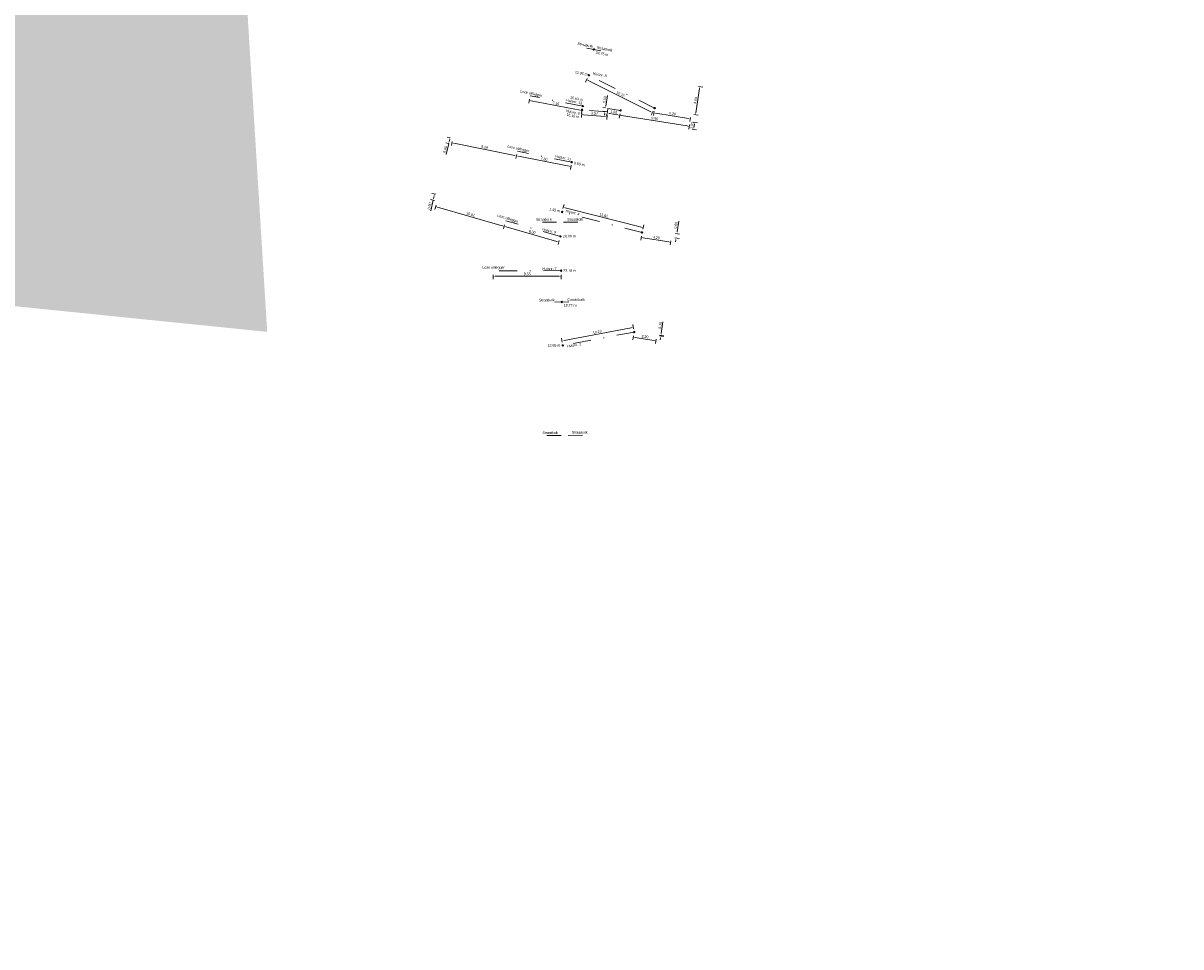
# Model space of a CAD drawing. Header units: inches. Extents: x 0 to 191500, y 0 to 342750.
# Tile 67 of 256: x 186255 to 186418, y 330103 to 330233. Entities that reach past the tile are written whole.
import ezdxf

# ---------------------------------------------------------------- set-up
doc = ezdxf.new("R2010")
doc.units = ezdxf.units.IN
doc.header["$MEASUREMENT"] = 0
doc.linetypes.add('RI-VWA_HUISAANSLUITING', pattern=[6.1, 2.5, -1.8, 0, -1.8])
doc.layers.get('0').update_dxf_attribs({"lineweight": 20})
doc.layers.get('DefPoints').update_dxf_attribs({"lineweight": 20})
for name, color, linetype, lineweight in [('ECW', 150, 'Continuous', 20), ('N-WE-RI-INLAAT', 7, 'Continuous', 20), ('N-WE-RI-VWA-MAATVOERING-T25', 30, 'Continuous', 20), ('N-WE-RI-VWA_HUISAANSLUITING', 20, 'RI-VWA_HUISAANSLUITING', 20), ('N-WE-RI-VWA_RIOOLPUT_ONTSTOPPINGSPUT-G', 30, 'Continuous', 20), ('Tekst algemeen', 7, 'Continuous', 20)]:
    doc.layers.add(name, color=color, linetype=linetype, lineweight=lineweight)
doc.styles.add('Museo', font='txt')
doc.styles.add('Verdana', font='arial.ttf')
doc.dimstyles.new('NLCS-T18-Schrap-ANNOTATIVE-STRAAL', dxfattribs={"dimtxt": 1.8, "dimasz": 1.35, "dimexe": 2, "dimexo": 2, "dimgap": 0.7, "dimtad": 1, "dimlfac": -1, "dimzin": 0, "dimdsep": 46, "dimtxsty": 'Standard', "dimcen": 2.5, "dimdle": 2, "dimclrd": 256, "dimclre": 256, "dimclrt": 256, "dimadec": 0, "dimazin": 0, "dimtfac": 1, "dimtofl": 0, "dimtmove": 0, "dimatfit": 3, "dimldrblk": 'NONE', "dimfxl": 1, "dimfxlon": 1, "dimtolj": 1, "dimtzin": 0, "dimlwd": 18, "dimlwe": 18, "dimarcsym": 0})
doc.dimstyles.new('Waterblock1OP1', dxfattribs={"dimscale": 3, "dimtxt": 30, "dimasz": 20, "dimexe": 2, "dimexo": 1, "dimgap": 5, "dimtad": 1, "dimdec": 1, "dimdsep": 46, "dimtxsty": 'Verdana', "dimcen": -10, "dimse1": 1, "dimse2": 1, "dimadec": 0, "dimazin": 0, "dimtfac": 1, "dimtdec": 1, "dimtmove": 1, "dimatfit": 3, "dimfxl": 1, "dimtolj": 1, "dimtzin": 0, "dimarcsym": 0})
picture_1 = doc.add_image_def('image1.ecw', size_in_pixel=(220000, 285000))

# ---------------------------------------------------------------- blocks, each defined once
blk = doc.blocks.new('*D4354')
at = {"layer": 'DefPoints', "color": 0, "transparency": 16777216}
for p in [(186340.53, 330190.41), (186340.65, 330189.76), (186330.6, 330187.87)]:
    blk.add_point(p, dxfattribs=at)
at = {"layer": 'N-WE-RI-VWA-MAATVOERING-T25', "lineweight": 18, "transparency": 16777216}
for p, q in [((186330.78, 330188.57), (186340.24, 330190.36)), ((186340.57, 330190.22), (186340.46, 330190.81)), ((186330.52, 330188.32), (186330.41, 330188.91))]:
    blk.add_line(p, q, dxfattribs=at)
at = {"layer": 'N-WE-RI-VWA-MAATVOERING-T25', "transparency": 16777216}
for points in [[(186340.23, 330190.41), (186340.24, 330190.31), (186340.53, 330190.41)], [(186330.77, 330188.62), (186330.78, 330188.53), (186330.48, 330188.52)]]:
    blk.add_solid(points, dxfattribs=at)
at = {"layer": 'N-WE-RI-VWA-MAATVOERING-T25', "transparency": 16777216, "insert": (186335.45, 330189.78), "char_height": 0.36, "attachment_point": 5, "rotation": 10.6757}
blk.add_mtext('\\A1;10.23', dxfattribs=at)
blk = doc.blocks.new('_None')
blk = doc.blocks.new('*D4355')
at = {"layer": 'DefPoints', "color": 0, "transparency": 16777216}
for p in [(186343.82, 330189.27), (186343.83, 330189.37), (186344.39, 330189.18)]:
    blk.add_point(p, dxfattribs=at)
at = {"layer": 'N-WE-RI-VWA-MAATVOERING-T25', "lineweight": 18, "transparency": 16777216}
for p, q in [((186344.45, 330189.55), (186344.7, 330191.2)), ((186344.21, 330189.21), (186344.79, 330189.12)), ((186344.23, 330189.31), (186344.81, 330189.22)), ((186344.35, 330188.92), (186344.31, 330188.65))]:
    blk.add_line(p, q, dxfattribs=at)
at = {"layer": 'N-WE-RI-VWA-MAATVOERING-T25', "transparency": 16777216}
for points in [[(186344.41, 330189.55), (186344.5, 330189.54), (186344.41, 330189.28)], [(186344.31, 330188.92), (186344.4, 330188.91), (186344.39, 330189.18)]]:
    blk.add_solid(points, dxfattribs=at)
at = {"layer": 'N-WE-RI-VWA-MAATVOERING-T25', "transparency": 16777216, "insert": (186344.3, 330190.7), "char_height": 0.36, "attachment_point": 5, "rotation": 81.2934}
blk.add_mtext('\\A1;0.10', dxfattribs=at)
blk = doc.blocks.new('*D4356')
at = {"layer": 'DefPoints', "color": 0, "transparency": 16777216}
for p in [(186340.65, 330189.76), (186343.7, 330188.55), (186343.82, 330189.27)]:
    blk.add_point(p, dxfattribs=at)
at = {"layer": 'N-WE-RI-VWA-MAATVOERING-T25', "lineweight": 18, "transparency": 16777216}
for p, q in [((186340.57, 330189.24), (186340.48, 330188.65)), ((186340.81, 330189), (186343.44, 330188.59)), ((186343.73, 330188.75), (186343.64, 330188.15))]:
    blk.add_line(p, q, dxfattribs=at)
at = {"layer": 'N-WE-RI-VWA-MAATVOERING-T25', "transparency": 16777216}
for points in [[(186340.81, 330189.04), (186340.8, 330188.96), (186340.54, 330189.04)], [(186343.44, 330188.64), (186343.43, 330188.55), (186343.7, 330188.55)]]:
    blk.add_solid(points, dxfattribs=at)
at = {"layer": 'N-WE-RI-VWA-MAATVOERING-T25', "transparency": 16777216, "insert": (186342.17, 330189.11), "char_height": 0.36, "attachment_point": 5, "rotation": 351.1545}
blk.add_mtext('\\A1;3.20', dxfattribs=at)
blk = doc.blocks.new('*D4357')
at = {"layer": 'DefPoints', "color": 0, "transparency": 16777216}
for p in [(186330.51, 330206.66), (186341.93, 330204.44), (186341.76, 330203.77)]:
    blk.add_point(p, dxfattribs=at)
at = {"layer": 'N-WE-RI-VWA-MAATVOERING-T25', "lineweight": 18, "transparency": 16777216}
for p, q in [((186330.63, 330207.13), (186330.78, 330207.71)), ((186330.94, 330207.26), (186341.67, 330204.51)), ((186341.88, 330204.24), (186342.03, 330204.83))]:
    blk.add_line(p, q, dxfattribs=at)
at = {"layer": 'N-WE-RI-VWA-MAATVOERING-T25', "transparency": 16777216}
for points in [[(186330.95, 330207.3), (186330.93, 330207.21), (186330.68, 330207.33)], [(186341.68, 330204.55), (186341.66, 330204.46), (186341.93, 330204.44)]]:
    blk.add_solid(points, dxfattribs=at)
at = {"layer": 'N-WE-RI-VWA-MAATVOERING-T25', "transparency": 16777216, "insert": (186336.38, 330206.19), "char_height": 0.36, "attachment_point": 5, "rotation": 345.6071}
blk.add_mtext('\\A1;11.62', dxfattribs=at)
blk = doc.blocks.new('*D4358')
at = {"layer": 'DefPoints', "color": 0, "transparency": 16777216}
for p in [(186341.65, 330203.07), (186341.76, 330203.77), (186345.91, 330203.11)]:
    blk.add_point(p, dxfattribs=at)
at = {"layer": 'N-WE-RI-VWA-MAATVOERING-T25', "lineweight": 18, "transparency": 16777216}
for p, q in [((186341.68, 330203.26), (186341.58, 330202.67)), ((186345.53, 330202.45), (186341.91, 330203.02)), ((186345.82, 330202.6), (186345.73, 330202.01))]:
    blk.add_line(p, q, dxfattribs=at)
at = {"layer": 'N-WE-RI-VWA-MAATVOERING-T25', "transparency": 16777216}
for points in [[(186341.92, 330203.07), (186341.9, 330202.98), (186341.65, 330203.07)], [(186345.53, 330202.49), (186345.52, 330202.4), (186345.79, 330202.4)]]:
    blk.add_solid(points, dxfattribs=at)
at = {"layer": 'N-WE-RI-VWA-MAATVOERING-T25', "transparency": 16777216, "insert": (186343.77, 330203.05), "char_height": 0.36, "attachment_point": 5, "rotation": 350.9195}
blk.add_mtext('\\A1;4.20', dxfattribs=at)
blk = doc.blocks.new('*D4359')
at = {"layer": 'DefPoints', "color": 0, "transparency": 16777216}
for p in [(186345.91, 330203.11), (186346, 330203.7), (186346.66, 330203.59)]:
    blk.add_point(p, dxfattribs=at)
at = {"layer": 'N-WE-RI-VWA-MAATVOERING-T25', "lineweight": 18, "transparency": 16777216}
for p, q in [((186346.7, 330203.86), (186346.94, 330205.35)), ((186346.37, 330203.03), (186346.96, 330202.94)), ((186346.46, 330203.63), (186347.05, 330203.53)), ((186346.52, 330202.74), (186346.48, 330202.47))]:
    blk.add_line(p, q, dxfattribs=at)
at = {"layer": 'N-WE-RI-VWA-MAATVOERING-T25', "transparency": 16777216}
for points in [[(186346.48, 330202.74), (186346.56, 330202.73), (186346.56, 330203)], [(186346.66, 330203.87), (186346.74, 330203.85), (186346.66, 330203.59)]]:
    blk.add_solid(points, dxfattribs=at)
at = {"layer": 'N-WE-RI-VWA-MAATVOERING-T25', "transparency": 16777216, "insert": (186346.52, 330204.79), "char_height": 0.36, "attachment_point": 5, "rotation": 80.9195}
blk.add_mtext('\\A1;0.60', dxfattribs=at)
blk = doc.blocks.new('*D4332')
at = {"layer": 'DefPoints', "color": 0, "transparency": 16777216}
for p in [(186333.32, 330221.03), (186336.88, 330220.74), (186336.82, 330220.07)]:
    blk.add_point(p, dxfattribs=at)
at = {"layer": 'N-WE-RI-VWA-MAATVOERING-T25', "lineweight": 18, "transparency": 16777216}
for p, q in [((186333.28, 330220.57), (186333.23, 330219.97)), ((186333.54, 330220.34), (186336.55, 330220.1)), ((186336.84, 330220.27), (186336.79, 330219.67))]:
    blk.add_line(p, q, dxfattribs=at)
at = {"layer": 'N-WE-RI-VWA-MAATVOERING-T25', "transparency": 16777216}
for points in [[(186333.54, 330220.39), (186333.53, 330220.3), (186333.27, 330220.37)], [(186336.56, 330220.14), (186336.55, 330220.05), (186336.82, 330220.07)]]:
    blk.add_solid(points, dxfattribs=at)
at = {"layer": 'N-WE-RI-VWA-MAATVOERING-T25', "transparency": 16777216, "insert": (186335.07, 330220.54), "char_height": 0.36, "attachment_point": 5, "rotation": 355.2782}
blk.add_mtext('\\A1;3.57', dxfattribs=at)
blk = doc.blocks.new('*D4333')
at = {"layer": 'DefPoints', "color": 0, "transparency": 16777216}
for p in [(186336.95, 330221.23), (186338.73, 330220.95), (186338.62, 330220.28)]:
    blk.add_point(p, dxfattribs=at)
at = {"layer": 'N-WE-RI-VWA-MAATVOERING-T25', "lineweight": 18, "transparency": 16777216}
for p, q in [((186336.88, 330220.76), (186336.78, 330220.17)), ((186337.11, 330220.52), (186338.36, 330220.32)), ((186338.66, 330220.47), (186338.56, 330219.88))]:
    blk.add_line(p, q, dxfattribs=at)
at = {"layer": 'N-WE-RI-VWA-MAATVOERING-T25', "transparency": 16777216}
for points in [[(186337.12, 330220.56), (186337.11, 330220.47), (186336.85, 330220.56)], [(186338.36, 330220.36), (186338.35, 330220.27), (186338.62, 330220.28)]]:
    blk.add_solid(points, dxfattribs=at)
at = {"layer": 'N-WE-RI-VWA-MAATVOERING-T25', "transparency": 16777216, "insert": (186337.79, 330220.73), "char_height": 0.36, "attachment_point": 5, "rotation": 350.9156}
blk.add_mtext('\\A1;1.80', dxfattribs=at)
blk = doc.blocks.new('*D4334')
at = {"layer": 'DefPoints', "color": 0, "transparency": 16777216}
for p in [(186338.73, 330220.95), (186348.51, 330219.39), (186348.4, 330218.71)]:
    blk.add_point(p, dxfattribs=at)
at = {"layer": 'N-WE-RI-VWA-MAATVOERING-T25', "lineweight": 18, "transparency": 16777216}
for p, q in [((186338.66, 330220.47), (186338.56, 330219.88)), ((186338.89, 330220.23), (186348.13, 330218.76)), ((186348.43, 330218.91), (186348.34, 330218.32))]:
    blk.add_line(p, q, dxfattribs=at)
at = {"layer": 'N-WE-RI-VWA-MAATVOERING-T25', "transparency": 16777216}
for points in [[(186338.9, 330220.28), (186338.88, 330220.19), (186338.62, 330220.28)], [(186348.14, 330218.8), (186348.13, 330218.71), (186348.4, 330218.71)]]:
    blk.add_solid(points, dxfattribs=at)
at = {"layer": 'N-WE-RI-VWA-MAATVOERING-T25', "transparency": 16777216, "insert": (186343.56, 330219.81), "char_height": 0.36, "attachment_point": 5, "rotation": 350.9156}
blk.add_mtext('\\A1;9.90', dxfattribs=at)
blk = doc.blocks.new('*D4335')
at = {"layer": 'DefPoints', "color": 0, "transparency": 16777216}
for p in [(186336.63, 330221.29), (186336.88, 330220.74), (186336.95, 330221.23)]:
    blk.add_point(p, dxfattribs=at)
at = {"layer": 'N-WE-RI-VWA-MAATVOERING-T25', "lineweight": 18, "transparency": 16777216}
for p, q in [((186336.67, 330221.55), (186336.91, 330223.04)), ((186336.55, 330220.79), (186336.15, 330220.86)), ((186336.63, 330221.29), (186336.23, 330221.35)), ((186336.51, 330220.53), (186336.46, 330220.26))]:
    blk.add_line(p, q, dxfattribs=at)
at = {"layer": 'N-WE-RI-VWA-MAATVOERING-T25', "transparency": 16777216}
for points in [[(186336.46, 330220.53), (186336.55, 330220.52), (186336.55, 330220.79)], [(186336.63, 330221.56), (186336.72, 330221.55), (186336.63, 330221.29)]]:
    blk.add_solid(points, dxfattribs=at)
at = {"layer": 'N-WE-RI-VWA-MAATVOERING-T25', "transparency": 16777216, "insert": (186336.5, 330222.48), "char_height": 0.36, "attachment_point": 5, "rotation": 80.9156}
blk.add_mtext('\\A1;0.50', dxfattribs=at)
blk = doc.blocks.new('*D4336')
at = {"layer": 'DefPoints', "color": 0, "transparency": 16777216}
for p in [(186348.51, 330219.39), (186349.17, 330219.28), (186348.35, 330218.4)]:
    blk.add_point(p, dxfattribs=at)
at = {"layer": 'N-WE-RI-VWA-MAATVOERING-T25', "lineweight": 18, "transparency": 16777216}
for p, q in [((186348.97, 330219.31), (186349.56, 330219.22)), ((186349.05, 330218.56), (186349.12, 330219.02)), ((186348.81, 330218.33), (186349.4, 330218.23))]:
    blk.add_line(p, q, dxfattribs=at)
at = {"layer": 'N-WE-RI-VWA-MAATVOERING-T25', "transparency": 16777216}
for points in [[(186349.08, 330219.02), (186349.17, 330219.01), (186349.17, 330219.28)], [(186349.01, 330218.57), (186349.1, 330218.55), (186349.01, 330218.29)]]:
    blk.add_solid(points, dxfattribs=at)
at = {"layer": 'N-WE-RI-VWA-MAATVOERING-T25', "transparency": 16777216, "insert": (186348.77, 330218.84), "char_height": 0.36, "attachment_point": 5, "rotation": 80.9156}
blk.add_mtext('\\A1;1.00', dxfattribs=at)
blk = doc.blocks.new('*D4337')
at = {"layer": 'DefPoints', "color": 0, "transparency": 16777216}
for p in [(186320.83, 330198.39), (186330.38, 330198.4), (186320.83, 330197.61)]:
    blk.add_point(p, dxfattribs=at)
at = {"layer": 'N-WE-RI-VWA-MAATVOERING-T25', "lineweight": 18, "transparency": 16777216}
for p, q in [((186320.83, 330197.81), (186320.83, 330197.21)), ((186330.38, 330197.82), (186330.38, 330197.22)), ((186330.11, 330197.62), (186321.1, 330197.61))]:
    blk.add_line(p, q, dxfattribs=at)
at = {"layer": 'N-WE-RI-VWA-MAATVOERING-T25', "transparency": 16777216}
for points in [[(186321.1, 330197.66), (186321.1, 330197.57), (186320.83, 330197.61)], [(186330.11, 330197.67), (186330.11, 330197.58), (186330.38, 330197.62)]]:
    blk.add_solid(points, dxfattribs=at)
at = {"layer": 'N-WE-RI-VWA-MAATVOERING-T25', "transparency": 16777216, "insert": (186325.6, 330197.94), "char_height": 0.36, "attachment_point": 5, "rotation": 0.0448}
blk.add_mtext('\\A1;9.55', dxfattribs=at)
blk = doc.blocks.new('*D4338')
at = {"layer": 'DefPoints', "color": 0, "transparency": 16777216}
for p in [(186349.3, 330224.4), (186348.66, 330220.45), (186349.27, 330220.35)]:
    blk.add_point(p, dxfattribs=at)
at = {"layer": 'N-WE-RI-VWA-MAATVOERING-T25', "lineweight": 18, "transparency": 16777216}
for p, q in [((186349.86, 330224.04), (186349.31, 330220.62)), ((186349.71, 330224.33), (186350.3, 330224.24)), ((186349.07, 330220.38), (186349.67, 330220.29))]:
    blk.add_line(p, q, dxfattribs=at)
at = {"layer": 'N-WE-RI-VWA-MAATVOERING-T25', "transparency": 16777216}
for points in [[(186349.82, 330224.04), (186349.91, 330224.03), (186349.91, 330224.3)], [(186349.27, 330220.63), (186349.36, 330220.61), (186349.27, 330220.35)]]:
    blk.add_solid(points, dxfattribs=at)
at = {"layer": 'N-WE-RI-VWA-MAATVOERING-T25', "transparency": 16777216, "insert": (186349.27, 330222.38), "char_height": 0.36, "attachment_point": 5, "rotation": 80.8536}
blk.add_mtext('\\A1;4.00', dxfattribs=at)
blk = doc.blocks.new('*D4339')
at = {"layer": 'DefPoints', "color": 0, "transparency": 16777216}
for p in [(186334.28, 330225.9), (186343.22, 330220.65), (186343.53, 330221.28)]:
    blk.add_point(p, dxfattribs=at)
at = {"layer": 'N-WE-RI-VWA-MAATVOERING-T25', "lineweight": 18, "transparency": 16777216}
for p, q in [((186334.05, 330225.46), (186333.78, 330224.92)), ((186334.2, 330225.16), (186342.98, 330220.77)), ((186343.31, 330220.83), (186343.04, 330220.29))]:
    blk.add_line(p, q, dxfattribs=at)
at = {"layer": 'N-WE-RI-VWA-MAATVOERING-T25', "transparency": 16777216}
for points in [[(186334.23, 330225.2), (186334.18, 330225.12), (186333.96, 330225.28)], [(186343, 330220.81), (186342.96, 330220.73), (186343.22, 330220.65)]]:
    blk.add_solid(points, dxfattribs=at)
at = {"layer": 'N-WE-RI-VWA-MAATVOERING-T25', "transparency": 16777216, "insert": (186338.73, 330223.25), "char_height": 0.36, "attachment_point": 5, "rotation": 333.4466}
blk.add_mtext('\\A1;10.35', dxfattribs=at)
blk = doc.blocks.new('*D4340')
at = {"layer": 'DefPoints', "color": 0, "transparency": 16777216}
for p in [(186343.53, 330221.28), (186348.66, 330220.45), (186348.56, 330219.78)]:
    blk.add_point(p, dxfattribs=at)
at = {"layer": 'N-WE-RI-VWA-MAATVOERING-T25', "lineweight": 18, "transparency": 16777216}
for p, q in [((186343.45, 330220.8), (186343.36, 330220.21)), ((186343.69, 330220.56), (186348.29, 330219.82)), ((186348.59, 330219.97), (186348.49, 330219.38))]:
    blk.add_line(p, q, dxfattribs=at)
at = {"layer": 'N-WE-RI-VWA-MAATVOERING-T25', "transparency": 16777216}
for points in [[(186343.7, 330220.6), (186343.68, 330220.51), (186343.42, 330220.6)], [(186348.3, 330219.86), (186348.28, 330219.77), (186348.56, 330219.78)]]:
    blk.add_solid(points, dxfattribs=at)
at = {"layer": 'N-WE-RI-VWA-MAATVOERING-T25', "transparency": 16777216, "insert": (186346.04, 330220.5), "char_height": 0.36, "attachment_point": 5, "rotation": 350.8536}
blk.add_mtext('\\A1;5.20', dxfattribs=at)
blk = doc.blocks.new('*D4341')
at = {"layer": 'DefPoints', "color": 0, "transparency": 16777216}
for p in [(186322.36, 330204.64), (186322.58, 330205.42), (186330.27, 330203.21)]:
    blk.add_point(p, dxfattribs=at)
at = {"layer": 'N-WE-RI-VWA-MAATVOERING-T25', "lineweight": 18, "transparency": 16777216}
for p, q in [((186322.41, 330204.83), (186322.25, 330204.26)), ((186329.79, 330202.51), (186322.62, 330204.57)), ((186330.11, 330202.63), (186329.94, 330202.06))]:
    blk.add_line(p, q, dxfattribs=at)
at = {"layer": 'N-WE-RI-VWA-MAATVOERING-T25', "transparency": 16777216}
for points in [[(186322.63, 330204.61), (186322.61, 330204.52), (186322.36, 330204.64)], [(186329.8, 330202.56), (186329.78, 330202.47), (186330.05, 330202.44)]]:
    blk.add_solid(points, dxfattribs=at)
at = {"layer": 'N-WE-RI-VWA-MAATVOERING-T25', "transparency": 16777216, "insert": (186326.3, 330203.85), "char_height": 0.36, "attachment_point": 5, "rotation": 344.0274}
blk.add_mtext('\\A1;8.00', dxfattribs=at)
blk = doc.blocks.new('*D4342')
at = {"layer": 'DefPoints', "color": 0, "transparency": 16777216}
for p in [(186312.96, 330208.17), (186322.36, 330204.64), (186322.58, 330205.42)]:
    blk.add_point(p, dxfattribs=at)
at = {"layer": 'N-WE-RI-VWA-MAATVOERING-T25', "lineweight": 18, "transparency": 16777216}
for p, q in [((186312.79, 330207.59), (186312.62, 330207.01)), ((186312.99, 330207.32), (186322.1, 330204.72)), ((186322.41, 330204.83), (186322.25, 330204.26))]:
    blk.add_line(p, q, dxfattribs=at)
at = {"layer": 'N-WE-RI-VWA-MAATVOERING-T25', "transparency": 16777216}
for points in [[(186313.01, 330207.37), (186312.98, 330207.28), (186312.73, 330207.4)], [(186322.11, 330204.76), (186322.09, 330204.67), (186322.36, 330204.64)]]:
    blk.add_solid(points, dxfattribs=at)
at = {"layer": 'N-WE-RI-VWA-MAATVOERING-T25', "transparency": 16777216, "insert": (186317.63, 330206.33), "char_height": 0.36, "attachment_point": 5, "rotation": 344.0274}
blk.add_mtext('\\A1;10.01', dxfattribs=at)
blk = doc.blocks.new('*D4343')
at = {"layer": 'DefPoints', "color": 0, "transparency": 16777216}
for p in [(186313.15, 330209.05), (186312.37, 330208.3), (186312.96, 330208.17)]:
    blk.add_point(p, dxfattribs=at)
at = {"layer": 'N-WE-RI-VWA-MAATVOERING-T25', "lineweight": 18, "transparency": 16777216}
for p, q in [((186312.76, 330209.14), (186312.17, 330209.27)), ((186312.56, 330208.26), (186311.98, 330208.39)), ((186312.37, 330208.3), (186312.04, 330206.83)), ((186312.5, 330208.92), (186312.43, 330208.56))]:
    blk.add_line(p, q, dxfattribs=at)
at = {"layer": 'N-WE-RI-VWA-MAATVOERING-T25', "transparency": 16777216}
for points in [[(186312.46, 330208.93), (186312.55, 330208.91), (186312.56, 330209.18)], [(186312.38, 330208.57), (186312.47, 330208.56), (186312.37, 330208.3)]]:
    blk.add_solid(points, dxfattribs=at)
at = {"layer": 'N-WE-RI-VWA-MAATVOERING-T25', "transparency": 16777216, "insert": (186311.86, 330207.5), "char_height": 0.36, "attachment_point": 5, "rotation": 77.5487}
blk.add_mtext('\\A1;0.90', dxfattribs=at)
blk = doc.blocks.new('*D4347')
at = {"layer": 'DefPoints', "color": 0, "transparency": 16777216}
for p in [(186324.1, 330214.56), (186324.23, 330215.2), (186331.88, 330213.66)]:
    blk.add_point(p, dxfattribs=at)
at = {"layer": 'N-WE-RI-VWA-MAATVOERING-T25', "lineweight": 18, "transparency": 16777216}
for p, q in [((186324.14, 330214.76), (186324.02, 330214.17)), ((186331.49, 330213.08), (186324.37, 330214.51)), ((186331.79, 330213.22), (186331.67, 330212.63))]:
    blk.add_line(p, q, dxfattribs=at)
at = {"layer": 'N-WE-RI-VWA-MAATVOERING-T25', "transparency": 16777216}
for points in [[(186324.38, 330214.55), (186324.36, 330214.46), (186324.1, 330214.56)], [(186331.49, 330213.12), (186331.48, 330213.03), (186331.75, 330213.02)]]:
    blk.add_solid(points, dxfattribs=at)
at = {"layer": 'N-WE-RI-VWA-MAATVOERING-T25', "transparency": 16777216, "insert": (186327.99, 330214.11), "char_height": 0.36, "attachment_point": 5, "rotation": 348.6359}
blk.add_mtext('\\A1;7.80', dxfattribs=at)
blk = doc.blocks.new('*D4348')
at = {"layer": 'DefPoints', "color": 0, "transparency": 16777216}
for p in [(186315, 330216.39), (186315.13, 330217.03), (186324.23, 330215.2)]:
    blk.add_point(p, dxfattribs=at)
at = {"layer": 'N-WE-RI-VWA-MAATVOERING-T25', "lineweight": 18, "transparency": 16777216}
for p, q in [((186315.04, 330216.58), (186314.93, 330216)), ((186323.84, 330214.61), (186315.27, 330216.34)), ((186324.14, 330214.76), (186324.02, 330214.17))]:
    blk.add_line(p, q, dxfattribs=at)
at = {"layer": 'N-WE-RI-VWA-MAATVOERING-T25', "transparency": 16777216}
for points in [[(186315.28, 330216.38), (186315.26, 330216.29), (186315, 330216.39)], [(186323.85, 330214.66), (186323.83, 330214.57), (186324.1, 330214.56)]]:
    blk.add_solid(points, dxfattribs=at)
at = {"layer": 'N-WE-RI-VWA-MAATVOERING-T25', "transparency": 16777216, "insert": (186319.62, 330215.79), "char_height": 0.36, "attachment_point": 5, "rotation": 348.6369}
blk.add_mtext('\\A1;9.28', dxfattribs=at)
blk = doc.blocks.new('*D4349')
at = {"layer": 'DefPoints', "color": 0, "transparency": 16777216}
for p in [(186314.56, 330216.29), (186314.95, 330216.2), (186315.13, 330217.03)]:
    blk.add_point(p, dxfattribs=at)
at = {"layer": 'N-WE-RI-VWA-MAATVOERING-T25', "lineweight": 18, "transparency": 16777216}
for p, q in [((186314.74, 330217.12), (186314.35, 330217.2)), ((186314.56, 330216.29), (186314.17, 330216.37)), ((186314.56, 330216.29), (186314.22, 330214.75)), ((186314.69, 330216.85), (186314.62, 330216.55))]:
    blk.add_line(p, q, dxfattribs=at)
at = {"layer": 'N-WE-RI-VWA-MAATVOERING-T25', "transparency": 16777216}
for points in [[(186314.58, 330216.56), (186314.66, 330216.54), (186314.56, 330216.29)], [(186314.64, 330216.86), (186314.73, 330216.84), (186314.74, 330217.12)]]:
    blk.add_solid(points, dxfattribs=at)
at = {"layer": 'N-WE-RI-VWA-MAATVOERING-T25', "transparency": 16777216, "insert": (186314.05, 330215.46), "char_height": 0.36, "attachment_point": 5, "rotation": 77.5255}
blk.add_mtext('\\A1;0.85', dxfattribs=at)
blk = doc.blocks.new('*D4353')
at = {"layer": 'DefPoints', "color": 0, "transparency": 16777216}
for p in [(186325.89, 330222.36), (186326.01, 330223.01), (186333.42, 330221.55)]:
    blk.add_point(p, dxfattribs=at)
at = {"layer": 'N-WE-RI-VWA-MAATVOERING-T25', "lineweight": 18, "transparency": 16777216}
for p, q in [((186325.93, 330222.55), (186325.81, 330221.96)), ((186333.03, 330220.96), (186326.15, 330222.3)), ((186333.34, 330221.1), (186333.22, 330220.51))]:
    blk.add_line(p, q, dxfattribs=at)
at = {"layer": 'N-WE-RI-VWA-MAATVOERING-T25', "transparency": 16777216}
for points in [[(186326.16, 330222.35), (186326.14, 330222.26), (186325.89, 330222.36)], [(186333.04, 330221), (186333.02, 330220.91), (186333.3, 330220.9)]]:
    blk.add_solid(points, dxfattribs=at)
at = {"layer": 'N-WE-RI-VWA-MAATVOERING-T25', "transparency": 16777216, "insert": (186329.65, 330221.94), "char_height": 0.36, "attachment_point": 5, "rotation": 348.9211}
blk.add_mtext('\\A1;7.55', dxfattribs=at)
blk = doc.blocks.new('A$C2C270354')
h = blk.add_hatch(color=256)
h.dxf.hatch_style = 1
edge = h.paths.add_edge_path()
edge.add_arc((0, 0), 0.1, 0, 360)
blk.add_circle((0, 0), 0.1)

msp = doc.modelspace()

# ---------------------------------------------------------------- linework, layer by layer
at = {"layer": 'N-WE-RI-VWA_HUISAANSLUITING'}
for p, q in [((186335.96596, 330229.33118), (186334.00323, 330229.7155)), ((186343.53023, 330221.2771), (186334.27552, 330225.90211)), ((186333.42424, 330221.55467), (186326.01495, 330223.00549)), ((186336.8757, 330220.74104), (186333.3224, 330221.03455)), ((186336.8757, 330220.74104), (186336.95465, 330221.23477)), ((186336.95465, 330221.23477), (186338.73207, 330220.95057)), ((186331.87927, 330213.66451), (186324.23218, 330215.20144)), ((186341.75794, 330203.77037), (186330.50723, 330206.65758)), ((186330.27217, 330203.21479), (186322.58103, 330205.41621)), ((186329.72919, 330205.23401), (186327.72919, 330205.23401)), ((186332.72919, 330205.23401), (186330.72919, 330205.23401)), ((186330.37614, 330198.39591), (186320.82718, 330198.38843)), ((186331.47102, 330194.0085), (186329.47149, 330193.96536)), ((186340.65306, 330189.76307), (186330.60326, 330187.86836)), ((186330.37669, 330175.22071), (186328.37715, 330175.17758)), ((186333.37622, 330175.26385), (186331.37669, 330175.22071))]:
    msp.add_line(p, q, dxfattribs=at)
at = {"layer": 'N-WE-RI-VWA_RIOOLPUT_ONTSTOPPINGSPUT-G'}
for p, q in [((186338.82219, 330220.9939), (186338.64194, 330220.90724)), ((186338.68874, 330221.04069), (186338.7754, 330220.86044)), ((186343.62035, 330221.32043), (186343.4401, 330221.23377)), ((186343.4869, 330221.36723), (186343.57356, 330221.18697)), ((186341.84807, 330203.8137), (186341.66782, 330203.72705)), ((186341.71462, 330203.8605), (186341.80127, 330203.68025)), ((186340.74318, 330189.80639), (186340.56293, 330189.71974)), ((186340.60973, 330189.85319), (186340.69639, 330189.67294))]:
    msp.add_line(p, q, dxfattribs=at)
for centre in [(186338.73207, 330220.95057), (186343.53023, 330221.2771), (186341.75794, 330203.77037), (186340.65306, 330189.76307)]:
    msp.add_circle(centre, 0.1, dxfattribs=at)

# ---------------------------------------------------------------- block references
at = {"layer": 'N-WE-RI-INLAAT', "rotation": 0.06357443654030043}
for p in [(186334.98459, 330229.52334), (186334.27552, 330225.90211), (186333.3224, 330221.03455), (186333.42424, 330221.55467), (186331.87927, 330213.66451), (186330.50723, 330206.65758), (186330.27217, 330203.21479), (186330.37614, 330198.39591), (186330.47125, 330193.98693), (186330.60326, 330187.86836)]:
    msp.add_blockref('A$C2C270354', p, dxfattribs=at)

# ---------------------------------------------------------------- texts
at = {"layer": 'N-WE-RI-VWA-MAATVOERING-T25', "char_height": 0.36, "attachment_point": 8, "rotation": 348.7464572, "style": 'Museo'}
for s, insert in [('24.75 m', (186336.09357, 330228.75257)), ('21.06 m', (186333.17689, 330225.99686)), ('16.63 m', (186332.49843, 330222.43651)), ('16.10 m', (186331.9839, 330220.0217)), ('8.59 m', (186332.9002, 330213.23185)), ('1.45 m', (186329.42951, 330206.75559))]:
    msp.add_mtext(s, dxfattribs=dict(at, insert=insert))
at = {"layer": 'N-WE-RI-VWA-MAATVOERING-T25', "char_height": 0.36, "attachment_point": 8, "style": 'Museo'}
for s, insert in [('28.00 m', (186331.52675, 330203.06951)), ('23.18 m', (186331.58599, 330198.22867)), ('18.77 m', (186331.6384, 330193.34479)), ('12.65 m', (186329.36153, 330187.70508))]:
    msp.add_mtext(s, dxfattribs=dict(at, insert=insert))
at = {"layer": 'Tekst algemeen', "char_height": 0.36, "attachment_point": 8, "style": 'Museo'}
for s, insert, rotation in [('Straatkolk', (186333.72931, 330229.9704), 348.7464572), ('Straatkolk', (186336.47735, 330229.42623), 348.7464572), ('Huisnr. 8', (186335.76827, 330225.805), 348.7464572), ('Loze uitlegger', (186326.10684, 330223.08136), 347.7687601), ('Huisnr. 13', (186332.16896, 330222.00173), 348.7464572), ('Huisnr. 6', (186331.9897, 330220.52506), 346.8867903), ('Loze uitlegger', (186324.29823, 330215.30612), 347.7687601), ('Huisnr. 11', (186330.62398, 330214.11156), 348.7464572), ('Loze uitlegger', (186322.81306, 330205.47619), 343.6944334), ('Huisnr. 4', (186331.93944, 330206.40258), 344.7231273), ('Huisnr. 9', (186328.64706, 330203.82622), 345.9705256), ('Huisnr. 2', (186332.23028, 330187.73287), 9.3522625)]:
    msp.add_mtext(s, dxfattribs=dict(at, insert=insert, rotation=rotation))
for s, insert in [('Straatkolk', (186327.95966, 330205.41718)), ('Straatkolk', (186332.34591, 330205.42532)), ('Loze uitlegger', (186320.86269, 330198.57009)), ('Huisnr. 7', (186328.73335, 330198.50729)), ('Straatkolk', (186328.36719, 330194.06818)), ('Combi kolk', (186332.4807, 330194.12976)), ('Straatkolk', (186328.86299, 330175.40775)), ('Straatkolk', (186332.97649, 330175.46934))]:
    msp.add_mtext(s, dxfattribs=dict(at, insert=insert))

# ---------------------------------------------------------------- dimensions: what is measured, and where the dimension line sits
at = {"layer": 'N-WE-RI-VWA-MAATVOERING-T25'}
for p1, p2, distance, override, picture, middle in [((186334.27552, 330225.90211), (186343.53023, 330221.2771), -0.6982, {"dimscale": 0, "dimtix": 0, "dimtofl": 0, "dimtmove": 0, "dimatfit": 3}, '*D4339', (186338.7338, 330223.2513)), ((186349.3, 330224.4), (186348.66411, 330220.45052), 0.61381, {"dimscale": 0, "dimtix": 0, "dimtofl": 0, "dimtmove": 0, "dimatfit": 3}, '*D4338', (186349.27213, 330222.37855)), ((186333.42424, 330221.55467), (186326.01495, 330223.00549), 0.66251, {"dimscale": 0, "dimtix": 0, "dimtofl": 0, "dimtmove": 0, "dimatfit": 3}, '*D4353', (186329.65378, 330221.94395)), ((186333.32239, 330221.03454), (186336.8757, 330220.74104), -0.66975, {"dimscale": 0, "dimtix": 0, "dimtofl": 0, "dimtmove": 0, "dimatfit": 3}, '*D4332', (186335.07026, 330220.53922)), ((186336.95465, 330221.23477), (186338.73207, 330220.95057), -0.68312, {"dimscale": 0, "dimtix": 0, "dimtofl": 0, "dimtmove": 0, "dimatfit": 3}, '*D4333', (186337.78602, 330220.7341)), ((186338.73207, 330220.95057), (186348.50789, 330219.38746), -0.68312, {"dimscale": 0, "dimtix": 0, "dimtofl": 0, "dimtmove": 0, "dimatfit": 3}, '*D4334', (186343.56265, 330219.81044)), ((186343.53023, 330221.2771), (186348.66411, 330220.45052), -0.68393, {"dimscale": 0, "dimtix": 0, "dimtofl": 0, "dimtmove": 0, "dimatfit": 3}, '*D4340', (186346.03932, 330220.5045)), ((186315.1336, 330217.02993), (186314.95, 330216.2), -0.39862, {"dimscale": 0, "dimtix": 0, "dimtofl": 0, "dimtmove": 0, "dimatfit": 3}, '*D4349', (186314.04962, 330215.45694)), ((186324.23218, 330215.20144), (186315.1336, 330217.02993), 0.65437, {"dimscale": 0, "dimtix": 0, "dimtofl": 0, "dimtmove": 0, "dimatfit": 3}, '*D4348', (186319.61701, 330215.78787)), ((186331.87927, 330213.66451), (186324.23218, 330215.20144), 0.65437, {"dimscale": 0, "dimtix": 0, "dimtofl": 0, "dimtmove": 0, "dimatfit": 3}, '*D4347', (186327.98984, 330214.10516)), ((186313.15, 330209.05), (186312.95595, 330208.17117), -0.60311, {"dimscale": 0, "dimtix": 0, "dimtofl": 0, "dimtmove": 0, "dimatfit": 3}, '*D4343', (186311.86266, 330207.50113)), ((186312.95595, 330208.17117), (186322.58103, 330205.41621), -0.8052, {"dimscale": 0, "dimtix": 0, "dimtofl": 0, "dimtmove": 0, "dimatfit": 3}, '*D4342', (186317.63497, 330206.32722)), ((186330.50737, 330206.65754), (186341.75794, 330203.77037), 0.6895, {"dimscale": 0, "dimtix": 0, "dimtofl": 0, "dimtmove": 0, "dimatfit": 3}, '*D4357', (186336.38359, 330206.19178)), ((186345.90531, 330203.10752), (186346, 330203.7), -0.6656, {"dimscale": 0, "dimtix": 0, "dimtofl": 0, "dimtmove": 0, "dimatfit": 3}, '*D4359', (186346.52435, 330204.79092)), ((186345.90531, 330203.10752), (186341.75794, 330203.77037), 0.71408, {"dimscale": 0, "dimtix": 0, "dimtofl": 0, "dimtmove": 0, "dimatfit": 3}, '*D4358', (186343.76943, 330203.04981)), ((186330.37614, 330198.39591), (186320.82718, 330198.38843), 0.77508, {"dimscale": 0, "dimtix": 0, "dimtofl": 0, "dimtmove": 0, "dimatfit": 3}, '*D4337', (186325.60201, 330197.93709)), ((186330.60325, 330187.86855), (186340.65306, 330189.76307), 0.66204, {"dimscale": 0, "dimasz": 1.5, "dimtix": 0, "dimtofl": 0, "dimtmove": 0, "dimatfit": 3}, '*D4354', (186335.44623, 330189.78085)), ((186340.65306, 330189.76307), (186343.815, 330189.271), -0.73048, {"dimscale": 0, "dimtix": 0, "dimtofl": 0, "dimtmove": 0, "dimatfit": 3}, '*D4356', (186342.17091, 330189.11143))]:
    dim = msp.add_aligned_dim(p1=p1, p2=p2, distance=distance, dimstyle='NLCS-T18-Schrap-ANNOTATIVE-STRAAL', override=override, dxfattribs=at)
    dim.commit()
    dim.dimension.update_dxf_attribs({"geometry": picture, "text_midpoint": middle})
for base, p1, p2, angle, picture, middle in [((186336.62829, 330221.28695), (186336.8757, 330220.74104), (186336.95465, 330221.23477), 80.9155534, '*D4335', (186336.81144, 330222.4324)), ((186349.167, 330219.28191), (186348.35, 330218.4), (186348.50787, 330219.3873), 80.9155534, '*D4336', (186349.08806, 330218.78826)), ((186322.35946, 330204.6421), (186330.27217, 330203.21479), (186322.58103, 330205.41621), 164.0274139, '*D4341', (186326.20786, 330203.54058)), ((186344.39466, 330189.18223), (186343.83014, 330189.36985), (186343.815, 330189.271), 261.2934415, '*D4355', (186344.61957, 330190.6509))]:
    dim = msp.add_linear_dim(base=base, p1=p1, p2=p2, angle=angle, dimstyle='NLCS-T18-Schrap-ANNOTATIVE-STRAAL', override={"dimscale": 0, "dimtix": 0, "dimtofl": 0, "dimtmove": 0, "dimatfit": 3}, dxfattribs=at)
    dim.commit()
    dim.dimension.update_dxf_attribs({"geometry": picture, "text_midpoint": middle, "dimtype": 161})

# ---------------------------------------------------------------- pictures from other files: only their frames are drawn
at = {"layer": 'ECW'}
image = msp.add_image(picture_1, insert=(180500, 328500), size_in_units=(11000, 14250), dxfattribs=at)
image.dxf.flags = 7

# ---------------------------------------------------------------- leaders
at = {"layer": 'Tekst algemeen'}
msp.add_leader([(186251.57662, 330796.68318), (186250.73973, 330788.45277)], dimstyle='Waterblock1OP1', override={"dimasz": 200}, dxfattribs=at)

doc.saveas('drawing.dxf')
